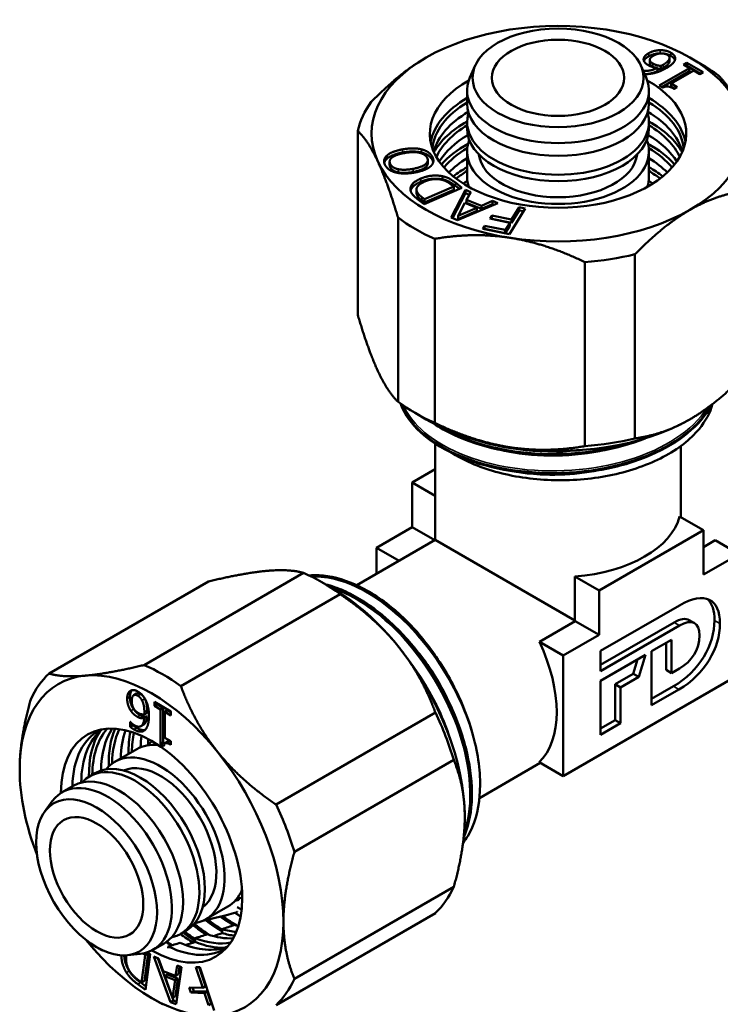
# Model space of a CAD drawing. Header units: millimetres. Extents: x -266 to 896, y -69 to 356.
# Tile 6 of 14: x 124 to 169, y 96 to 160. Entities that reach past the tile are written whole.
import ezdxf

# ---------------------------------------------------------------- set-up
doc = ezdxf.new("R2010")
doc.units = ezdxf.units.MM
doc.layers.add('Видимые тонкие (ГОСТ)', color=7, linetype='Continuous', lineweight=35)
doc.layers.add('Видимый контур (ГОСТ)', color=7, linetype='Continuous', lineweight=50)

msp = doc.modelspace()

# ---------------------------------------------------------------- linework, layer by layer
at = {"layer": 'Видимые тонкие (ГОСТ)'}
for p, q in [((164.134, 157.423), (164.134, 157.219)), ((164.878, 157.618), (164.878, 157.414)), ((165.472, 157.096), (165.472, 156.892)), ((165.562, 157.457), (165.562, 157.253)), ((164.411, 156.756), (164.411, 156.552)), ((165.056, 156.679), (165.056, 156.475)), ((148.29, 151.237), (148.29, 151.033)), ((149.519, 151.24), (149.519, 151.036)), ((150.21, 150.771), (150.21, 150.566)), ((147.515, 150.281), (147.515, 150.077)), ((148.02, 149.963), (148.02, 149.759)), ((148.974, 149.986), (148.974, 149.782)), ((149.465, 149.359), (149.465, 149.155)), ((151.702, 149.099), (151.702, 148.895)), ((149.199, 148.607), (149.199, 148.403)), ((149.535, 148.172), (149.535, 147.968)), ((166.128, 120.611), (165.775, 120.815)), ((168.722, 120.737), (168.369, 120.941)), ((166.082, 116.5), (165.728, 116.704)), ((130.582, 115.906), (130.759, 116.008)), ((130.785, 116.414), (130.804, 116.425)), ((131.265, 116.098), (131.442, 116.2)), ((131.534, 115.802), (131.711, 115.904)), ((130.816, 115.135), (130.993, 115.237)), ((131.234, 114.747), (131.41, 114.849)), ((131.688, 115.056), (131.865, 115.158)), ((131.014, 113.928), (131.19, 114.03)), ((130.533, 98.291), (130.71, 98.393)), ((131.273, 97.542), (131.45, 97.644))]:
    msp.add_line(p, q, dxfattribs=at)
for points, knots in [([(167.894, 134.596), (166.978, 133.175), (165.146, 131.966), (162.864, 131.264), (160.566, 130.559), (157.836, 130.375), (155.378, 130.748), (152.926, 131.119), (150.77, 132.041), (149.466, 133.262), (148.967, 133.729), (148.595, 134.237), (148.355, 134.765)], [35.710131, 35.710131, 35.710131, 35.710131, 36.453863, 36.453863, 36.453863, 37.202375, 37.202375, 37.202375, 37.949101, 37.949101, 37.949101, 38.234208, 38.234208, 38.234208, 38.234208]), ([(160.483, 131.961), (160.336, 131.94), (160.189, 131.921), (160.04, 131.903), (157.506, 131.603), (154.814, 131.878), (152.665, 132.644), (152.572, 132.677), (152.481, 132.711), (152.391, 132.745)], [30.4166976, 30.4166976, 30.4166976, 30.4166976, 30.4606433, 30.4606433, 30.4606433, 31.211386, 31.211386, 31.211386, 31.2435485, 31.2435485, 31.2435485, 31.2435485]), ([(162.126, 132.078), (160.156, 131.524), (157.877, 131.376), (155.798, 131.666), (155.152, 131.756), (154.527, 131.888), (153.937, 132.057)], [36.4908527, 36.4908527, 36.4908527, 36.4908527, 37.1860347, 37.1860347, 37.1860347, 37.4019863, 37.4019863, 37.4019863, 37.4019863]), ([(162.124, 130.855), (160.572, 130.419), (158.832, 130.226), (157.145, 130.313), (156.025, 130.37), (154.934, 130.55), (153.937, 130.833)], [42.774038, 42.774038, 42.774038, 42.774038, 43.3215514, 43.3215514, 43.3215514, 43.6851716, 43.6851716, 43.6851716, 43.6851716]), ([(142.443, 123.752), (143.514, 123.79), (144.718, 123.46), (145.924, 122.777), (147.773, 121.732), (149.608, 119.872), (150.962, 117.682), (151.867, 116.219), (152.558, 114.618), (152.954, 113.075)], [59.206037, 59.206037, 59.206037, 59.206037, 59.695419, 59.695419, 59.695419, 60.445072, 60.445072, 60.445072, 60.946364, 60.946364, 60.946364, 60.946364]), ([(143.747, 123.027), (144.953, 122.619), (146.216, 121.842), (147.39, 120.768), (149.147, 119.161), (150.684, 116.906), (151.614, 114.588), (152.543, 112.271), (152.856, 109.915), (152.482, 108.126), (152.425, 107.852), (152.351, 107.593), (152.263, 107.348)], [53.212271, 53.212271, 53.212271, 53.212271, 53.710648, 53.710648, 53.710648, 54.45678, 54.45678, 54.45678, 55.202162, 55.202162, 55.202162, 55.31609, 55.31609, 55.31609, 55.31609]), ([(148.101, 120.258), (149.139, 119.233), (150.086, 117.982), (150.832, 116.634), (151.476, 115.471), (151.967, 114.242), (152.276, 113.048)], [60.0512227, 60.0512227, 60.0512227, 60.0512227, 60.5303526, 60.5303526, 60.5303526, 60.9438099, 60.9438099, 60.9438099, 60.9438099]), ([(148.73, 118.339), (149.581, 117.237), (150.316, 115.996), (150.858, 114.724), (151.111, 114.133), (151.321, 113.537), (151.487, 112.947)], [53.9838715, 53.9838715, 53.9838715, 53.9838715, 54.4217195, 54.4217195, 54.4217195, 54.6252233, 54.6252233, 54.6252233, 54.6252233]), ([(135.609, 101.66), (135.966, 101.38), (136.329, 101.13), (136.691, 100.914), (136.694, 100.913), (136.696, 100.911), (136.699, 100.909)], [68.9601843, 68.9601843, 68.9601843, 68.9601843, 69.1166981, 69.1166981, 69.1166981, 69.1178912, 69.1178912, 69.1178912, 69.1178912])]:
    msp.add_open_spline(points, degree=3, knots=knots, dxfattribs=at)
for points in [[(137.495, 102.131), (137.622, 102.043), (137.749, 101.958), (137.877, 101.878)], [(134.804, 101.326), (135.078, 101.108), (135.355, 100.909), (135.633, 100.728)], [(136.553, 101.893), (136.832, 101.687), (137.113, 101.499), (137.394, 101.331)], [(134.162, 100.87), (134.428, 100.663), (134.695, 100.471), (134.964, 100.297)]]:
    msp.add_open_spline(points, degree=3, dxfattribs=at)
at = {"layer": 'Видимый контур (ГОСТ)'}
for p, q in [((165.473, 157.118), (165.473, 156.914)), ((166.788, 157.145), (167.496, 156.737)), ((152.974, 156.624), (152.635, 155.856)), ((163.632, 156.624), (163.972, 155.856)), ((164.208, 156.991), (164.208, 156.787)), ((164.211, 156.959), (164.211, 156.755)), ((164.707, 156.483), (164.707, 156.279)), ((164.811, 155.342), (166.754, 156.463)), ((164.915, 156.603), (164.915, 156.399)), ((166.371, 156.684), (166.591, 156.811)), ((166.754, 156.463), (166.371, 156.684)), ((166.548, 156.582), (166.591, 156.607)), ((166.591, 156.811), (166.591, 156.607)), ((166.591, 156.811), (167.643, 156.204)), ((166.591, 156.607), (167.466, 156.102)), ((166.754, 156.463), (166.754, 156.259)), ((164.988, 155.239), (166.754, 156.259)), ((167.031, 156.303), (165.587, 155.469)), ((167.423, 156.077), (167.031, 156.303)), ((167.643, 156.204), (167.423, 156.077)), ((165.035, 155.212), (164.811, 155.342)), ((165.587, 155.469), (165.978, 155.243)), ((165.587, 155.469), (165.587, 155.264)), ((165.587, 155.264), (165.801, 155.141)), ((165.978, 155.243), (165.781, 155.129)), ((152.453, 155.021), (152.453, 154.198)), ((164.153, 155.021), (164.153, 154.198)), ((152.547, 153.595), (152.518, 153.484)), ((164.059, 153.595), (164.088, 153.484)), ((152.453, 152.981), (152.453, 152.573)), ((164.153, 152.981), (164.153, 152.573)), ((145.418, 152.425), (145.418, 140.586)), ((147.279, 150.831), (147.279, 150.627)), ((152.453, 151.103), (152.453, 149.47)), ((164.153, 151.103), (164.153, 149.47)), ((147.469, 150.446), (147.469, 150.242)), ((149.921, 150.549), (149.921, 150.345)), ((150.86, 149.513), (150.86, 149.309)), ((149.72, 148.029), (151.599, 148.841)), ((151.599, 148.841), (151.414, 148.983)), ((151.599, 148.841), (151.599, 148.636)), ((151.702, 149.099), (152.123, 148.775)), ((151.702, 148.895), (151.953, 148.701)), ((149.195, 148.657), (149.195, 148.453)), ((152.123, 148.775), (149.682, 147.721)), ((149.72, 147.825), (151.599, 148.636)), ((151.418, 146.855), (152.339, 148.635)), ((151.505, 146.82), (152.339, 148.431)), ((152.339, 148.635), (152.688, 148.492)), ((152.339, 148.635), (152.339, 148.431)), ((152.339, 148.431), (152.598, 148.325)), ((152.688, 148.492), (152.422, 147.998)), ((149.682, 147.721), (149.266, 148.041)), ((149.535, 148.172), (149.72, 148.029)), ((149.535, 147.968), (149.72, 147.825)), ((149.72, 148.029), (149.72, 147.825)), ((154.424, 147.783), (151.826, 146.689)), ((152.313, 147.798), (151.87, 146.965)), ((153.081, 147.485), (152.313, 147.798)), ((152.422, 147.998), (153.372, 147.61)), ((152.422, 147.998), (152.422, 147.794)), ((152.422, 147.794), (153.372, 147.406)), ((153.372, 147.61), (154.09, 147.92)), ((153.372, 147.406), (154.09, 147.716)), ((153.372, 147.61), (153.372, 147.406)), ((154.09, 147.92), (154.424, 147.783)), ((154.09, 147.92), (154.09, 147.716)), ((154.09, 147.716), (154.178, 147.68)), ((151.87, 146.965), (153.081, 147.485)), ((151.87, 146.76), (153.081, 147.28)), ((151.87, 146.965), (151.87, 146.76)), ((153.081, 147.485), (153.081, 147.28)), ((153.917, 146.786), (154.037, 146.982)), ((154.037, 146.982), (155.318, 146.721)), ((154.037, 146.982), (154.037, 146.778)), ((156.189, 147.441), (155.172, 145.782)), ((155.318, 146.721), (155.808, 147.519)), ((155.318, 146.517), (155.808, 147.315)), ((155.808, 147.519), (156.189, 147.441)), ((155.808, 147.519), (155.808, 147.315)), ((155.808, 147.315), (156.078, 147.26)), ((148.006, 146.848), (148.006, 135.009)), ((151.826, 146.689), (151.418, 146.855)), ((153.454, 146.133), (153.574, 146.33)), ((153.574, 146.33), (153.574, 146.126)), ((153.574, 146.33), (154.911, 146.057)), ((155.198, 146.524), (153.917, 146.786)), ((154.028, 146.763), (154.037, 146.778)), ((154.037, 146.778), (155.318, 146.517)), ((154.911, 146.057), (155.198, 146.524)), ((154.911, 145.853), (155.198, 146.32)), ((155.198, 146.524), (155.198, 146.32)), ((155.318, 146.721), (155.318, 146.517)), ((155.172, 145.782), (153.454, 146.133)), ((153.565, 146.111), (153.574, 146.126)), ((153.574, 146.126), (154.911, 145.853)), ((154.911, 146.057), (154.911, 145.853)), ((150.368, 145.485), (150.368, 133.646)), ((163.253, 144.49), (163.253, 132.65)), ((160.027, 143.991), (160.027, 132.151)), ((149.818, 133.875), (149.111, 134.283)), ((150.403, 126.118), (150.403, 132.312)), ((166.203, 127.581), (166.203, 132.16)), ((148.918, 129.804), (150.403, 130.661)), ((150.403, 128.947), (148.918, 129.804)), ((148.918, 126.946), (148.918, 129.804)), ((167.657, 126.742), (166.122, 127.628)), ((146.62, 125.62), (148.918, 126.946)), ((150.378, 126.104), (148.918, 126.946)), ((167.657, 126.742), (160.939, 122.864)), ((167.657, 123.885), (167.657, 126.742)), ((145.356, 123.205), (150.403, 126.118)), ((150.403, 126.118), (159.38, 120.935)), ((167.657, 125.662), (168.415, 126.1)), ((169.955, 125.211), (168.415, 126.1)), ((148.08, 124.777), (146.62, 125.62)), ((146.62, 123.934), (146.62, 125.62)), ((169.955, 125.211), (167.657, 123.885)), ((131.676, 118.074), (141.929, 123.994)), ((160.939, 122.864), (159.38, 123.764)), ((159.38, 120.935), (159.38, 123.764)), ((125.552, 117.527), (135.806, 123.447)), ((143.817, 122.992), (143.11, 123.4)), ((160.939, 122.864), (160.939, 120.006)), ((134.038, 116.711), (144.291, 122.63)), ((161.045, 118.986), (166.109, 121.91)), ((167.086, 120.763), (166.733, 120.967)), ((157.101, 119.568), (159.399, 120.895)), ((160.939, 120.006), (159.399, 120.895)), ((165.775, 120.815), (161.045, 118.085)), ((166.128, 120.611), (161.045, 117.676)), ((160.939, 120.006), (158.641, 118.679)), ((164.322, 118.955), (165.606, 119.696)), ((165.606, 119.696), (165.606, 117.55)), ((158.641, 118.679), (157.101, 119.568)), ((165.252, 119.492), (165.252, 117.754)), ((158.641, 118.679), (158.641, 110.923)), ((161.045, 117.676), (161.045, 118.986)), ((161.045, 117.063), (163.922, 118.724)), ((163.419, 118.434), (163.138, 117.507)), ((163.922, 118.724), (163.492, 117.303)), ((164.322, 115.484), (164.322, 118.955)), ((165.606, 117.55), (166.128, 117.852)), ((158.641, 110.923), (169.955, 117.455)), ((163.138, 117.507), (161.975, 116.836)), ((163.492, 117.303), (162.329, 116.632)), ((163.492, 117.303), (163.138, 117.507)), ((165.606, 117.55), (165.252, 117.754)), ((161.045, 113.592), (161.045, 117.063)), ((162.329, 116.632), (161.975, 116.836)), ((161.975, 116.836), (161.975, 114.537)), ((162.329, 116.632), (162.329, 114.333)), ((165.728, 116.704), (164.322, 115.892)), ((131.002, 116.131), (131.179, 116.233)), ((166.082, 116.5), (164.322, 115.484)), ((132.341, 115.443), (132.341, 115.697)), ((132.341, 115.697), (133.392, 115.09)), ((132.341, 115.443), (132.518, 115.545)), ((132.724, 115.222), (132.341, 115.443)), ((132.518, 115.545), (132.518, 115.595)), ((132.9, 115.324), (132.518, 115.545)), ((132.724, 115.222), (132.9, 115.324)), ((132.9, 113.081), (132.9, 115.324)), ((131.683, 114.901), (131.859, 115.003)), ((131.683, 114.661), (131.859, 114.763)), ((132.724, 112.979), (132.724, 115.222)), ((133.001, 115.062), (133.178, 115.164)), ((133.001, 115.062), (133.001, 113.394)), ((133.392, 114.836), (133.001, 115.062)), ((133.392, 115.04), (133.178, 115.164)), ((133.392, 115.09), (133.392, 114.836)), ((140.161, 109.093), (150.415, 115.012)), ((130.769, 114.424), (130.781, 114.417)), ((130.769, 114.104), (130.769, 114.424)), ((130.769, 114.104), (130.946, 114.206)), ((130.946, 114.206), (130.946, 114.265)), ((131.467, 114.141), (131.643, 114.243)), ((161.975, 114.537), (161.045, 114)), ((162.329, 114.333), (161.045, 113.592)), ((162.329, 114.333), (161.975, 114.537)), ((133.001, 113.394), (133.392, 113.168)), ((131.895, 112.911), (132.185, 113.173)), ((132.724, 112.979), (132.9, 113.081)), ((132.947, 112.85), (132.724, 112.979)), ((133.001, 113.023), (132.9, 113.081)), ((133.026, 113.043), (133.203, 113.145)), ((133.392, 113.168), (133.392, 112.94)), ((129.791, 111.851), (131.205, 112.667)), ((141.342, 106.049), (151.595, 111.969)), ((153.244, 109.514), (157.162, 111.776)), ((158.641, 110.923), (157.087, 111.82)), ((128.164, 110.912), (128.518, 111.116)), ((126.397, 109.891), (127.111, 110.303)), ((127.68, 110.523), (127.761, 110.604)), ((125.27, 108.639), (125.765, 109.317)), ((141.342, 97.884), (151.595, 103.804)), ((137.611, 103.011), (137.983, 103.13)), ((137.763, 102.973), (137.763, 103.06)), ((135.641, 101.718), (137.055, 102.535)), ((140.161, 96.205), (150.415, 102.124)), ((134.014, 100.779), (134.368, 100.983)), ((136.699, 101.083), (136.699, 100.831)), ((132.247, 99.759), (132.961, 100.171)), ((133.436, 100.554), (133.546, 100.584)), ((134.963, 100.507), (134.963, 100.259)), ((130.599, 99.409), (131.433, 99.499)), ((131.747, 99.414), (131.6, 99.523)), ((131.687, 97.756), (131.924, 99.516)), ((131.747, 99.414), (131.924, 99.516)), ((132.066, 99.466), (131.759, 97.18)), ((131.924, 99.516), (131.837, 99.581)), ((131.889, 99.598), (132.066, 99.466)), ((133.227, 99.977), (133.227, 99.854)), ((131.511, 97.654), (131.747, 99.414)), ((132.296, 99.319), (132.594, 99.206)), ((133.376, 96.384), (132.296, 99.319)), ((133.553, 96.486), (132.545, 99.224)), ((132.594, 99.206), (132.888, 98.388)), ((132.888, 98.388), (133.699, 98.08)), ((133.007, 98.056), (133.184, 98.158)), ((133.84, 97.91), (133.184, 98.158)), ((133.699, 98.08), (133.79, 98.752)), ((133.699, 98.08), (133.876, 98.182)), ((134.076, 98.643), (133.724, 96.252)), ((133.79, 98.752), (134.076, 98.643)), ((133.876, 98.182), (133.945, 98.693)), ((134.996, 98.647), (135.254, 98.64)), ((135.443, 97.308), (134.996, 98.647)), ((135.619, 97.41), (135.208, 98.641)), ((135.254, 98.64), (136.182, 95.858)), ((131.759, 97.18), (131.273, 97.542)), ((131.295, 97.815), (131.511, 97.654)), ((131.787, 97.393), (131.45, 97.644)), ((131.511, 97.654), (131.687, 97.756)), ((133.663, 97.808), (133.007, 98.056)), ((133.007, 98.056), (133.507, 96.678)), ((133.507, 96.678), (133.663, 97.808)), ((133.663, 97.808), (133.84, 97.91)), ((133.684, 96.78), (133.84, 97.91)), ((134.576, 97.33), (135.443, 97.308)), ((134.685, 97.001), (134.576, 97.33)), ((134.685, 97.001), (134.862, 97.103)), ((135.552, 96.978), (134.685, 97.001)), ((134.862, 97.103), (134.788, 97.325)), ((135.729, 97.081), (134.862, 97.103)), ((135.443, 97.308), (135.619, 97.41)), ((135.552, 96.978), (135.729, 97.081)), ((135.814, 96.194), (135.552, 96.978)), ((135.991, 96.296), (135.729, 97.081)), ((132.15, 96.66), (132.857, 96.251)), ((133.376, 96.384), (133.553, 96.486)), ((133.724, 96.252), (133.376, 96.384)), ((133.507, 96.678), (133.684, 96.78)), ((133.747, 96.412), (133.553, 96.486)), ((135.814, 96.194), (135.991, 96.296))]:
    msp.add_line(p, q, dxfattribs=at)
for centre, major_axis, ratio, start_param, end_param in [((158.303, 152.246), (-12, 0), 0.57735, 4.45059, 5.497787), ((158.303, 152.246), (12, 0), 0.57735, 0.261799, 1.308997), ((158.303, 152.246), (-12, 0), 0.57735, 5.497787, 6.544985), ((158.303, 151.43), (13, 0), 0.57735, 0.656591, 0.785398), ((158.303, 155.021), (5.85, 0), 0.57735, 2.891813, 6.532965), ((158.303, 152.246), (-8.25, 0), 0.57735, 5.482269, 10.225695), ((158.303, 151.185), (-8.25, 0), 0.57735, 5.500597, 6.171531), ((158.303, 151.185), (8.25, 0), 0.57735, 0.111655, 0.782588), ((158.303, 151.43), (-13, 0), 0.57735, 5.892578, 6.150194), ((158.303, 151.022), (-8.1, 0), 0.57735, 5.519399, 6.22357), ((158.303, 154.198), (5.85, 0), 0.57735, 3.141593, 6.283185), ((158.303, 151.022), (8.1, 0), 0.57735, 0.059616, 0.763786), ((158.303, 152.246), (12, 0), 0.57735, 5.497787, 6.544985), ((158.303, 150.368), (-8.1, 0), 0.57735, 5.505629, 6.128326), ((158.303, 152.981), (5.85, 0), 0.57735, 2.992173, 6.432605), ((158.303, 150.368), (8.1, 0), 0.57735, 0.154859, 0.777556), ((158.303, 149.552), (-8.4, 0), 0.57735, 5.482685, 5.968364), ((158.303, 149.552), (-8.1, 0), 0.57735, 5.519399, 6.024674), ((158.303, 149.552), (8.4, 0), 0.57735, 0.314821, 0.8005), ((158.303, 149.552), (8.1, 0), 0.57735, 0.258511, 0.763786), ((158.303, 148.899), (-8.1, 0), 0.57735, 5.511581, 5.944965), ((158.303, 152.573), (5.85, 0), 0.57735, 3.141593, 6.283185), ((158.303, 148.899), (8.1, 0), 0.57735, 0.338221, 0.771604), ((158.303, 148.082), (8.4, 0), 0.57735, 2.330813, 2.67491), ((158.303, 151.103), (5.85, 0), 0.57735, 2.922267, 6.502511), ((158.303, 148.082), (8.4, 0), 0.57735, 0.466683, 0.810779), ((158.303, 148.082), (8.1, 0), 0.57735, 2.375569, 2.703486), ((158.303, 151.103), (5.1, 0), 0.57735, 3.208367, 6.216411), ((158.303, 148.082), (8.1, 0), 0.57735, 0.438107, 0.766023), ((158.303, 152.246), (-12, 0), 0.57735, 0.261799, 1.308997), ((158.303, 147.429), (8.1, 0), 0.57735, 2.377806, 2.621559), ((158.303, 146.613), (8.4, 0), 0.57735, 2.341205, 2.502992), ((158.303, 147.429), (8.1, 0), 0.57735, 0.520034, 0.763786), ((158.303, 146.613), (8.4, 0), 0.57735, 0.638601, 0.800388), ((158.303, 146.613), (8.1, 0), 0.57735, 2.377806, 2.514447), ((158.303, 149.47), (-5.85, 0), 0.57735, 0, 0.191725), ((158.303, 149.47), (5.85, 0), 0.57735, 6.09146, 6.283185), ((158.303, 146.613), (8.1, 0), 0.57735, 0.627146, 0.763786), ((158.303, 145.959), (8.1, 0), 0.57735, 2.374581, 2.423054), ((158.303, 145.959), (8.1, 0), 0.57735, 0.718539, 0.767012), ((158.303, 152.246), (12, 0), 0.57735, 4.45059, 5.497787), ((158.303, 151.43), (-13, 0), 0.57735, 0.656591, 0.914206), ((158.303, 151.43), (-13, 0), 0.57735, 1.703788, 1.961403), ((158.303, 139.591), (13, 0), 0.57735, 3.798183, 4.055798), ((158.303, 138.774), (-12, 0), 0.57735, 0.785398, 1.308997), ((158.303, 138.774), (-12, 0), 0.57735, 1.308997, 2.356194), ((158.303, 139.591), (13, 0), 0.57735, 4.845381, 5.102996), ((158.303, 128.282), (7.9, 0), 0.57735, 4.849164, 6.139342), ((143.11, 112.786), (-6.5, 11.258), 0.57735, 5.368979, 5.626595), ((143.817, 113.194), (6, -10.392), 0.57735, 1.832596, 2.356194), ((154.929, 119.609), (-3.95, 6.842), 0.57735, 4.569934, 4.575614), ((143.817, 113.194), (6, -10.392), 0.57735, 0.785398, 1.832596), ((146.015, 114.463), (-5.176, 8.964), 0.57735, 4.844576, 4.921513), ((152.63, 118.282), (3.95, -6.842), 0.57735, 0.13817, 1.428342), ((132.857, 106.866), (6.5, -11.258), 0.57735, 2.227387, 2.485002), ((132.15, 106.458), (-6, 10.392), 0.57735, 6.021386, 7.068583), ((132.857, 106.866), (-6.5, 11.258), 0.57735, 0.132992, 0.390607), ((132.15, 106.458), (-6, 10.392), 0.57735, 4.974188, 6.021386), ((132.15, 106.458), (4.125, -7.145), 0.57735, 5.5002, 10.207763), ((143.11, 112.786), (-6.5, 11.258), 0.57735, 4.321782, 4.579397), ((132.786, 106.825), (-4.05, 7.015), 0.57735, 6.242799, 7.046972), ((133.352, 107.152), (-4.05, 7.015), 0.57735, 0.08554, 0.777556), ((134.059, 107.56), (-4.2, 7.275), 0.57735, 0.296865, 0.8005), ((134.059, 107.56), (-4.05, 7.015), 0.57735, 0.197333, 0.763786), ((134.625, 107.887), (-4.05, 7.015), 0.57735, 0.278543, 0.771604), ((135.332, 108.295), (-4.2, 7.275), 0.57735, 0.413882, 0.810779), ((135.332, 108.295), (-4.05, 7.015), 0.57735, 0.377985, 0.766023), ((135.898, 108.621), (-4.05, 7.015), 0.57735, 0.458359, 0.763786), ((136.605, 109.03), (-4.2, 7.275), 0.57735, 0.578795, 0.800388), ((136.605, 109.03), (-4.05, 7.015), 0.57735, 0.562119, 0.763786), ((137.17, 109.356), (-4.05, 7.015), 0.57735, 0.64943, 0.767012), ((134.13, 107.601), (-2.925, 5.066), 0.57735, 5.880409, 6.283185), ((137.877, 109.764), (-4.2, 7.275), 0.57735, 0.768184, 0.820312), ((137.877, 109.764), (-4.05, 7.015), 0.57735, 0.766879, 0.774734), ((132.716, 106.784), (-2.925, 5.066), 0.57735, 2.922267, 6.502511), ((132.15, 106.458), (-6, 10.392), 0.57735, 3.926991, 4.974188), ((131.089, 105.845), (-2.925, 5.066), 0.57735, 2.992173, 6.432605), ((131.443, 106.049), (-2.925, 5.066), 0.57735, 3.141593, 6.283185), ((132.716, 106.784), (-2.55, 4.417), 0.57735, 3.208367, 6.216411), ((132.15, 106.458), (6, -10.392), 0.57735, 3.926991, 4.446678), ((130.036, 105.237), (-2.925, 5.066), 0.57735, 3.141593, 6.283185), ((129.322, 104.825), (-2.925, 5.066), 0.57735, 2.891813, 6.532965), ((132.857, 106.866), (6.5, -11.258), 0.57735, 1.180189, 1.437805), ((134.13, 107.601), (2.925, -5.066), 0.57735, 0, 0.402776), ((143.11, 112.786), (6.5, -11.258), 0.57735, 0.132992, 0.390607), ((138.191, 109.945), (-22.18, -6.547), 0.285443, 1.456747, 1.467535), ((137.877, 109.764), (-4.2, 7.275), 0.57735, 2.321281, 2.336993), ((138.191, 109.945), (-24.689, -7.288), 0.285443, 1.375615, 1.46293), ((137.807, 109.724), (-4.75, 8.227), 0.57735, 2.314539, 2.368049), ((137.807, 109.724), (-4.471, 7.744), 0.57735, 2.334085, 2.378155), ((132.15, 106.458), (6, -10.392), 0.57735, 6.021386, 7.068583), ((131.575, 106.126), (-21.388, -6.313), 0.285443, 1.727805, 1.765001), ((135.898, 108.621), (-4.05, 7.015), 0.57735, 2.63446, 2.683234), ((134.978, 108.091), (4.875, -8.444), 0.57735, 5.355885, 5.476283), ((131.575, 106.126), (-21.388, -6.313), 0.285443, 1.645257, 1.681776), ((134.625, 107.887), (4.05, -7.015), 0.57735, 5.692827, 6.004643), ((131.575, 106.126), (-22.18, -6.547), 0.285443, 1.692655, 1.719034), ((135.332, 108.295), (4.05, -7.015), 0.57735, 5.738855, 5.9052), ((135.332, 108.295), (-4.2, 7.275), 0.57735, 2.588492, 2.72771), ((132.15, 106.458), (6, -10.392), 0.57735, 4.9781, 6.021386), ((133.069, 106.988), (4.125, -7.145), 0.57735, 5.499717, 5.564107), ((134.13, 107.601), (4.875, -8.444), 0.57735, 5.354314, 5.403311), ((131.575, 106.126), (-21.388, -6.313), 0.285443, 1.563788, 1.599901), ((133.352, 107.152), (4.05, -7.015), 0.57735, 5.610952, 6.197645), ((131.575, 106.126), (-22.18, -6.547), 0.285443, 1.611417, 1.63955), ((134.059, 107.56), (4.05, -7.015), 0.57735, 5.656308, 6.085852), ((134.059, 107.56), (4.2, -7.275), 0.57735, 5.650601, 5.986321), ((132.786, 106.825), (4.05, -7.015), 0.57735, 5.574839, 6.323571), ((132.857, 106.866), (6.5, -11.258), 0.57735, 0.132992, 0.390607)]:
    msp.add_ellipse(centre, major_axis=major_axis, ratio=ratio, start_param=start_param, end_param=end_param, dxfattribs=at)
for centre, major_axis in [((158.303, 155.839), (5.5, 0)), ((158.303, 155.839), (4.25, 0)), ((128.614, 104.416), (-2.75, 4.763)), ((128.614, 104.416), (-2.125, 3.681))]:
    msp.add_ellipse(centre, major_axis=major_axis, ratio=0.57735, dxfattribs=at)
for points, weights in [([(146.282, 154.288), (148.121, 156.166), (149.818, 157.145)], [1.01668746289, 1.02910127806, 1]), ([(168.6, 156.011), (169.273, 155.378), (169.894, 154.039)], [1.01668746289, 1.02910127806, 1]), ([(146.712, 150.453), (146.091, 151.792), (145.418, 152.425)], [1, 1.02910127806, 1.01668746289]), ([(148.006, 146.848), (147.333, 149.115), (146.712, 150.453)], [1.01668746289, 1.02910127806, 1]), ([(170.324, 148.572), (168.485, 148.327), (166.788, 147.347)], [1.01668746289, 1.02910127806, 1]), ([(166.788, 147.347), (165.091, 146.368), (163.253, 144.49)], [1, 1.02910127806, 1.01668746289]), ([(155.197, 145.554), (152.879, 145.913), (150.368, 145.485)], [1, 1.02910127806, 1.01668746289]), ([(160.027, 143.991), (157.516, 145.196), (155.197, 145.554)], [1.01668746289, 1.02910127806, 1]), ([(145.418, 140.586), (146.091, 138.319), (146.712, 136.981)], [1.01126873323, 1.02635516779, 1]), ([(146.712, 136.981), (147.333, 135.643), (148.006, 135.009)], [1, 1.02635516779, 1.01126873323]), ([(166.788, 133.875), (168.485, 134.855), (170.324, 136.733)], [1, 1.02635516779, 1.01126873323]), ([(150.368, 133.646), (152.879, 132.441), (155.197, 132.082)], [1.01126873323, 1.02635516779, 1]), ([(163.253, 132.65), (165.091, 132.895), (166.788, 133.875)], [1.01126873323, 1.02635516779, 1]), ([(155.197, 132.082), (157.516, 131.723), (160.027, 132.151)], [1, 1.02635516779, 1.01126873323]), ([(139.574, 124.129), (138.105, 123.997), (135.806, 123.447)], [1, 1.02635516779, 1.01126873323]), ([(141.929, 123.994), (141.044, 124.26), (139.574, 124.129)], [1.01126873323, 1.02635516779, 1]), ([(148.06, 119.23), (146.59, 121.058), (144.291, 122.63)], [1, 1.02635516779, 1.01126873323]), ([(150.415, 115.012), (149.529, 117.401), (148.06, 119.23)], [1.01126873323, 1.02635516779, 1]), ([(127.907, 117.392), (129.377, 117.524), (131.676, 118.074)], [1, 1.02910127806, 1.01668746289]), ([(125.552, 117.527), (126.438, 117.261), (127.907, 117.392)], [1.01668746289, 1.02910127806, 1]), ([(134.038, 116.711), (134.923, 114.322), (136.393, 112.493)], [1.01668746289, 1.02910127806, 1]), ([(123.665, 111.357), (123.665, 113.316), (124.372, 115.847)], [1, 1.02910127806, 1.01668746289]), ([(136.393, 112.493), (137.862, 110.665), (140.161, 109.093)], [1, 1.02910127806, 1.01668746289]), ([(152.302, 108.295), (152.302, 110.254), (151.595, 111.969)], [1, 1.02635516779, 1.01126873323]), ([(151.595, 103.804), (152.302, 106.335), (152.302, 108.295)], [1.01126873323, 1.02635516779, 1]), ([(141.342, 106.049), (140.635, 103.518), (140.635, 101.559)], [1.01668746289, 1.02910127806, 1]), ([(137.667, 102.217), (137.634, 102.186), (137.601, 102.155)], [1.00009751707, 1.00005230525, 1]), ([(140.635, 101.559), (140.635, 99.599), (141.342, 97.884)], [1, 1.02910127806, 1.01668746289])]:
    msp.add_rational_spline(points, weights, degree=2, dxfattribs=at)
for points, degree in [([(163.818, 156.97), (163.788, 157.09), (163.949, 157.316), (164.134, 157.423)], 2), ([(164.134, 157.423), (164.3, 157.519), (164.691, 157.617), (164.878, 157.618)], 2), ([(164.134, 157.219), (164.3, 157.315), (164.691, 157.413), (164.878, 157.414)], 2), ([(164.439, 157.26), (164.307, 157.184), (164.197, 157.04), (164.211, 156.959)], 2), ([(165.325, 157.322), (165.15, 157.423), (164.687, 157.404), (164.439, 157.26)], 2), ([(164.878, 157.618), (165.073, 157.62), (165.418, 157.541), (165.562, 157.457)], 2), ([(164.878, 157.414), (164.909, 157.415), (164.94, 157.414)], 2), ([(165.056, 156.679), (165.28, 156.808), (165.466, 157.016), (165.472, 157.096)], 2), ([(165.842, 157.07), (165.837, 156.938), (165.569, 156.638), (165.283, 156.473)], 2), ([(165.472, 157.096), (165.479, 157.171), (165.4, 157.279), (165.325, 157.322)], 2), ([(165.562, 157.457), (165.707, 157.373), (165.849, 157.179), (165.842, 157.07)], 2), ([(164.108, 156.655), (163.982, 156.728), (163.844, 156.866), (163.818, 156.97)], 2), ([(164.707, 156.483), (164.532, 156.501), (164.237, 156.581), (164.108, 156.655)], 2), ([(165.283, 156.473), (165.002, 156.311), (164.434, 156.116), (164.146, 156.089)], 2), ([(164.208, 156.787), (164.208, 156.771), (164.211, 156.755)], 2), ([(164.211, 156.959), (164.223, 156.899), (164.336, 156.8), (164.411, 156.756)], 2), ([(164.211, 156.755), (164.223, 156.695), (164.336, 156.596), (164.411, 156.552)], 2), ([(164.411, 156.756), (164.513, 156.698), (164.764, 156.623), (164.915, 156.603)], 2), ([(164.411, 156.552), (164.441, 156.535), (164.473, 156.519)], 2), ([(164.707, 156.438), (164.804, 156.414), (164.915, 156.399)], 2), ([(164.915, 156.603), (164.948, 156.62), (165.011, 156.652), (165.056, 156.679)], 2), ([(164.915, 156.399), (164.948, 156.416), (165.011, 156.448), (165.056, 156.475)], 2), ([(165.056, 156.475), (165.28, 156.604), (165.466, 156.812), (165.472, 156.892)], 2), ([(165.472, 156.892), (165.473, 156.903), (165.473, 156.914)], 2), ([(164.146, 156.089), (164.009, 156.075), (163.872, 156.082)], 2), ([(165.781, 155.129), (165.559, 155.257), (165.224, 155.305), (165.035, 155.212)], 2), ([(147.181, 150.218), (147.088, 150.39), (147.145, 150.702), (147.279, 150.831)], 2), ([(147.279, 150.831), (147.42, 150.962), (147.927, 151.171), (148.29, 151.237)], 2), ([(147.279, 150.627), (147.42, 150.758), (147.927, 150.967), (148.29, 151.033)], 2), ([(148.417, 151.005), (148.13, 150.952), (147.724, 150.799), (147.614, 150.707)], 2), ([(148.29, 151.237), (148.643, 151.301), (149.272, 151.302), (149.519, 151.24)], 2), ([(148.29, 151.033), (148.643, 151.097), (149.272, 151.098), (149.519, 151.036)], 2), ([(149.875, 150.711), (149.748, 150.944), (148.989, 151.109), (148.417, 151.005)], 2), ([(149.519, 151.24), (149.778, 151.173), (150.12, 150.935), (150.21, 150.771)], 2), ([(149.519, 151.036), (149.778, 150.969), (150.12, 150.731), (150.21, 150.566)], 2), ([(150.21, 150.771), (150.303, 150.601), (150.252, 150.292), (150.111, 150.157)], 2), ([(147.122, 150.369), (147.156, 150.509), (147.279, 150.627)], 2), ([(147.87, 149.75), (147.623, 149.813), (147.274, 150.05), (147.181, 150.218)], 2), ([(147.614, 150.707), (147.499, 150.613), (147.451, 150.398), (147.515, 150.281)], 2), ([(147.469, 150.242), (147.469, 150.162), (147.515, 150.077)], 2), ([(147.515, 150.281), (147.581, 150.16), (147.827, 150.004), (148.02, 149.963)], 2), ([(148.974, 149.986), (149.546, 150.09), (150.002, 150.478), (149.875, 150.711)], 2), ([(150.111, 150.157), (149.97, 150.025), (149.459, 149.819), (149.101, 149.753)], 2), ([(150.21, 150.566), (150.253, 150.488), (150.271, 150.414)], 2), ([(147.515, 150.077), (147.581, 149.956), (147.827, 149.8), (148.02, 149.759)], 2), ([(149.101, 149.753), (148.736, 149.687), (148.123, 149.69), (147.87, 149.75)], 2), ([(148.02, 149.963), (148.205, 149.924), (148.691, 149.934), (148.974, 149.986)], 2), ([(148.02, 149.759), (148.205, 149.719), (148.691, 149.73), (148.974, 149.782)], 2), ([(149.465, 149.359), (149.799, 149.504), (150.54, 149.58), (150.86, 149.513)], 2), ([(150.86, 149.513), (151.116, 149.456), (151.48, 149.27), (151.702, 149.099)], 2), ([(148.806, 148.63), (148.786, 148.833), (149.109, 149.206), (149.465, 149.359)], 2), ([(149.714, 149.163), (149.433, 149.041), (149.174, 148.762), (149.199, 148.607)], 2), ([(149.465, 149.155), (149.799, 149.3), (150.54, 149.376), (150.86, 149.309)], 2), ([(150.747, 149.303), (150.505, 149.351), (149.998, 149.286), (149.714, 149.163)], 2), ([(151.414, 148.983), (151.253, 149.108), (150.94, 149.266), (150.747, 149.303)], 2), ([(150.86, 149.309), (151.116, 149.252), (151.48, 149.066), (151.702, 148.895)], 2), ([(149.266, 148.041), (149.009, 148.24), (148.819, 148.511), (148.806, 148.63)], 2), ([(149.195, 148.453), (149.195, 148.428), (149.199, 148.403)], 2), ([(149.199, 148.607), (149.22, 148.499), (149.371, 148.299), (149.535, 148.172)], 2), ([(149.199, 148.403), (149.22, 148.294), (149.371, 148.094), (149.535, 147.968)], 2), ([(166.109, 121.91), (167.763, 122.865), (168.722, 122.309), (168.722, 120.737)], 3), ([(167.91, 122.322), (168.21, 122.052), (168.369, 121.581), (168.369, 120.941)], 3), ([(166.733, 120.967), (166.508, 121.097), (166.177, 121.047), (165.775, 120.815)], 3), ([(167.406, 119.969), (167.406, 120.833), (166.896, 121.054), (166.128, 120.611)], 3), ([(168.369, 120.941), (168.369, 119.385), (167.396, 117.666), (165.728, 116.704)], 3), ([(168.722, 120.737), (168.722, 119.181), (167.749, 117.462), (166.082, 116.5)], 3), ([(166.128, 117.852), (166.896, 118.295), (167.406, 119.084), (167.406, 119.969)], 3), ([(130.582, 115.906), (130.582, 116.097), (130.692, 116.358), (130.785, 116.414)], 2), ([(130.816, 115.135), (130.698, 115.307), (130.582, 115.692), (130.582, 115.906)], 2), ([(130.993, 115.237), (130.874, 115.409), (130.759, 115.794), (130.759, 116.008)], 2), ([(130.785, 116.414), (130.881, 116.473), (131.122, 116.453), (131.267, 116.369)], 2), ([(131.265, 116.098), (131.09, 116.199), (130.876, 116.037), (130.876, 115.75)], 2), ([(131.442, 116.2), (131.282, 116.292), (131.179, 116.233)], 2), ([(131.534, 115.802), (131.473, 115.916), (131.34, 116.055), (131.265, 116.098)], 2), ([(131.267, 116.369), (131.412, 116.286), (131.651, 116.035), (131.742, 115.869)], 2), ([(131.711, 115.904), (131.65, 116.018), (131.517, 116.157), (131.442, 116.2)], 2), ([(131.865, 115.158), (131.865, 115.416), (131.777, 115.783), (131.711, 115.904)], 2), ([(130.876, 115.75), (130.876, 115.597), (130.946, 115.349), (131.022, 115.232)], 2), ([(131.688, 115.056), (131.688, 115.314), (131.6, 115.681), (131.534, 115.802)], 2), ([(131.742, 115.869), (131.854, 115.67), (131.979, 115.143), (131.979, 114.813)], 2), ([(131.234, 114.747), (131.108, 114.82), (130.919, 114.987), (130.816, 115.135)], 2), ([(131.41, 114.849), (131.285, 114.922), (131.096, 115.089), (130.993, 115.237)], 2), ([(131.022, 115.232), (131.08, 115.146), (131.223, 115.029), (131.298, 114.986)], 2), ([(131.052, 114.194), (131.321, 114.039), (131.651, 114.268), (131.683, 114.661)], 2), ([(131.683, 114.661), (131.58, 114.638), (131.363, 114.672), (131.234, 114.747)], 2), ([(131.298, 114.986), (131.4, 114.927), (131.59, 114.888), (131.683, 114.901)], 2), ([(131.859, 114.763), (131.756, 114.74), (131.54, 114.774), (131.41, 114.849)], 2), ([(131.683, 114.901), (131.684, 114.937), (131.688, 115.003), (131.688, 115.056)], 2), ([(131.979, 114.813), (131.979, 114.488), (131.864, 114.032), (131.744, 113.908)], 2), ([(131.859, 115.003), (131.861, 115.039), (131.865, 115.105), (131.865, 115.158)], 2), ([(131.014, 113.928), (130.942, 113.97), (130.816, 114.058), (130.769, 114.104)], 2), ([(130.781, 114.417), (130.822, 114.37), (130.968, 114.243), (131.052, 114.194)], 2), ([(131.19, 114.03), (131.119, 114.072), (130.993, 114.16), (130.946, 114.206)], 2), ([(131.744, 113.908), (131.627, 113.786), (131.256, 113.788), (131.014, 113.928)], 2), ([(133.392, 112.94), (133.171, 113.068), (132.961, 113.044), (132.947, 112.85)], 2), ([(134.867, 101.392), (135.164, 101.156), (135.464, 100.942), (135.765, 100.75)], 3), ([(135.801, 100.741), (135.49, 100.939), (135.18, 101.161), (134.873, 101.404)], 3), ([(135.723, 101.687), (136.046, 101.437), (136.373, 101.212), (136.699, 101.015)], 3), ([(136.699, 101.029), (136.376, 101.222), (136.054, 101.442), (135.734, 101.688)], 3), ([(136.668, 101.922), (136.965, 101.705), (137.264, 101.51), (137.563, 101.337)], 3), ([(137.591, 101.326), (137.287, 101.501), (136.982, 101.7), (136.68, 101.922)], 3), ([(134.248, 100.919), (134.485, 100.735), (134.724, 100.563), (134.964, 100.406)], 3), ([(134.964, 100.412), (134.727, 100.569), (134.491, 100.739), (134.257, 100.923)], 3), ([(130.526, 99.352), (130.49, 99.089), (130.603, 98.596), (130.749, 98.371)], 2), ([(130.533, 99.403), (130.529, 99.378), (130.526, 99.352)], 2), ([(131.273, 97.542), (130.972, 97.765), (130.643, 98.116), (130.533, 98.291)], 2), ([(131.45, 97.644), (131.149, 97.867), (130.82, 98.218), (130.71, 98.393)], 2), ([(130.749, 98.371), (130.854, 98.214), (131.103, 97.958), (131.295, 97.815)], 2)]:
    msp.add_open_spline(points, degree=degree, dxfattribs=at)
for points, degree, knots in [([(163.83, 156.93), (163.844, 156.965), (163.949, 157.112), (164.134, 157.219)], 2, [0.697963, 0.697963, 0.697963, 1, 2, 2, 2]), ([(165.104, 157.402), (165.177, 157.392), (165.418, 157.337), (165.562, 157.253)], 2, [0.599256, 0.599256, 0.599256, 1, 2, 2, 2]), ([(165.562, 157.253), (165.707, 157.169), (165.809, 157.029), (165.826, 156.984)], 2, [0, 0, 0, 1, 1.441688, 1.441688, 1.441688]), ([(163.778, 156.294), (163.872, 156.283), (164.319, 156.295), (164.707, 156.483)], 2, [0.710671, 0.710671, 0.710671, 1, 2, 2, 2]), ([(163.872, 156.083), (163.921, 156.08), (164.319, 156.091), (164.707, 156.279)], 2, [0.852469, 0.852469, 0.852469, 1, 2, 2, 2]), ([(148.974, 149.782), (149.546, 149.886), (149.921, 150.205), (149.921, 150.345)], 2, [0, 0, 0, 1, 1.641981, 1.641981, 1.641981]), ([(148.816, 148.574), (148.846, 148.698), (149.109, 149.002), (149.465, 149.155)], 2, [0.370569, 0.370569, 0.370569, 1, 2, 2, 2]), ([(168.167, 134.8), (168.115, 134.701), (168.06, 134.604), (167.619, 133.891), (167.071, 133.307), (165.708, 132.271), (164.873, 131.809), (163.026, 131.068), (161.992, 130.781), (159.86, 130.415), (158.736, 130.331), (156.541, 130.372), (155.442, 130.496), (153.403, 130.934), (152.438, 131.252), (150.76, 132.04), (150.026, 132.519), (148.879, 133.58), (148.451, 134.176), (148.192, 134.824), (148.18, 134.858), (148.168, 134.891)], 3, [0.277188, 0.277188, 0.277188, 0.277188, 0.327955, 0.327955, 0.652439, 0.652439, 0.982507, 0.982507, 1.313472, 1.313472, 1.643776, 1.643776, 1.973659, 1.973659, 2.303638, 2.303638, 2.634228, 2.634228, 2.965347, 2.965347, 2.983064, 2.983064, 2.983064, 2.983064]), ([(148.181, 134.887), (148.401, 134.301), (148.78, 133.734), (149.312, 133.215), (150.59, 131.971), (152.735, 131.02), (155.195, 130.622), (157.655, 130.224), (160.403, 130.382), (162.733, 131.067), (165.063, 131.753), (166.95, 132.959), (167.91, 134.389), (167.998, 134.52), (168.078, 134.653), (168.151, 134.788)], 3, [-44.560462, -44.560462, -44.560462, -44.560462, -44.24927, -44.24927, -44.24927, -43.501829, -43.501829, -43.501829, -42.754636, -42.754636, -42.754636, -42.007685, -42.007685, -42.007685, -41.93901, -41.93901, -41.93901, -41.93901]), ([(168.133, 134.781), (167.661, 133.926), (166.884, 133.128), (165.852, 132.465), (164.09, 131.332), (161.604, 130.601), (159.035, 130.447), (156.472, 130.294), (153.85, 130.716), (151.842, 131.594), (149.992, 132.403), (148.68, 133.591), (148.181, 134.882)], 3, [35.65945, 35.65945, 35.65945, 35.65945, 36.096429, 36.096429, 36.096429, 36.842931, 36.842931, 36.842931, 37.587767, 37.587767, 37.587767, 38.274241, 38.274241, 38.274241, 38.274241]), ([(151.504, 131.691), (151.515, 131.684), (151.526, 131.677), (152.372, 131.156), (153.377, 130.74), (155.626, 130.152), (156.849, 129.987), (159.357, 129.936), (160.618, 130.054), (163.011, 130.564), (164.118, 130.954), (166.031, 131.962), (166.815, 132.572), (167.801, 133.763), (168.093, 134.306), (168.249, 134.863)], 3, [-3.086774, -3.086774, -3.086774, -3.086774, -3.08183, -3.08183, -2.710689, -2.710689, -2.33552, -2.33552, -1.956327, -1.956327, -1.573108, -1.573108, -1.185865, -1.185865, -0.895307, -0.895307, -0.895307, -0.895307]), ([(163.909, 132.649), (162.996, 132.286), (161.976, 132.004), (159.86, 131.641), (158.736, 131.557), (156.541, 131.598), (155.442, 131.722), (153.403, 132.16), (152.438, 132.478), (151.118, 133.097), (150.672, 133.352), (150.27, 133.627)], 3, [0.987406, 0.987406, 0.987406, 0.987406, 1.313472, 1.313472, 1.643776, 1.643776, 1.973659, 1.973659, 2.303638, 2.303638, 2.493262, 2.493262, 2.493262, 2.493262]), ([(150.534, 133.498), (151.062, 133.165), (151.659, 132.866), (152.314, 132.614), (154.411, 131.803), (157.077, 131.467), (159.628, 131.706), (160.926, 131.827), (162.187, 132.097), (163.33, 132.488)], 3, [-37.763346, -37.763346, -37.763346, -37.763346, -37.530762, -37.530762, -37.530762, -36.785356, -36.785356, -36.785356, -36.406156, -36.406156, -36.406156, -36.406156]), ([(163.166, 132.44), (160.957, 131.716), (158.314, 131.473), (155.881, 131.764), (153.868, 132.005), (152.016, 132.608), (150.625, 133.453)], 3, [30.141439, 30.141439, 30.141439, 30.141439, 30.866755, 30.866755, 30.866755, 31.466584, 31.466584, 31.466584, 31.466584]), ([(142.288, 123.832), (142.499, 123.851), (142.716, 123.855), (143.657, 123.809), (144.435, 123.612), (146.052, 122.9), (146.914, 122.353), (147.73, 121.673)], 3, [0.2307883, 0.2307883, 0.2307883, 0.2307883, 0.330279, 0.330279, 0.6564293, 0.6564293, 1.0065866, 1.0065866, 1.0065866, 1.0065866]), ([(150.003, 119.247), (148.451, 121.255), (146.52, 122.79), (144.7, 123.456), (143.858, 123.764), (143.043, 123.884), (142.297, 123.822)], 3, [-66.549719, -66.549719, -66.549719, -66.549719, -65.804491, -65.804491, -65.804491, -65.459618, -65.459618, -65.459618, -65.459618]), ([(142.304, 123.822), (142.672, 123.853), (143.057, 123.838), (143.454, 123.776), (145.198, 123.505), (147.17, 122.327), (148.87, 120.55), (149.436, 119.958), (149.973, 119.303), (150.463, 118.606)], 3, [59.178959, 59.178959, 59.178959, 59.178959, 59.349203, 59.349203, 59.349203, 60.095225, 60.095225, 60.095225, 60.343471, 60.343471, 60.343471, 60.343471]), ([(143.348, 123.263), (143.729, 123.166), (144.118, 123.031), (145.296, 122.513), (146.106, 122.007), (146.905, 121.361), (146.931, 121.34), (147.034, 121.255), (147.111, 121.19), (147.419, 120.925), (147.647, 120.715), (148.55, 119.83), (149.198, 119.064), (150.408, 117.35), (150.972, 116.37), (151.874, 114.392), (152.225, 113.37), (152.676, 111.409), (152.782, 110.445), (152.738, 108.695), (152.588, 107.888), (152.292, 107.138), (152.263, 107.069), (152.233, 107.001)], 3, [0.493721, 0.493721, 0.493721, 0.493721, 0.656429, 0.656429, 0.986477, 0.986477, 0.997538, 0.997538, 1.030724, 1.030724, 1.130385, 1.130385, 1.432244, 1.432244, 1.76316, 1.76316, 2.092933, 2.092933, 2.422944, 2.422944, 2.753432, 2.753432, 2.787451, 2.787451, 2.787451, 2.787451]), ([(152.231, 107.036), (152.511, 107.68), (152.682, 108.439), (152.727, 109.284), (152.833, 111.282), (152.235, 113.736), (151.078, 116.016), (149.922, 118.294), (148.218, 120.375), (146.395, 121.72), (145.398, 122.456), (144.37, 122.969), (143.392, 123.231)], 3, [-61.649713, -61.649713, -61.649713, -61.649713, -61.335135, -61.335135, -61.335135, -60.590566, -60.590566, -60.590566, -59.846086, -59.846086, -59.846086, -59.438572, -59.438572, -59.438572, -59.438572]), ([(143.416, 123.22), (143.847, 123.104), (144.288, 122.939), (144.733, 122.724), (146.574, 121.835), (148.454, 120.108), (149.898, 117.991), (151.415, 115.768), (152.432, 113.137), (152.672, 110.842), (152.825, 109.388), (152.666, 108.078), (152.234, 107.055)], 3, [53.159902, 53.159902, 53.159902, 53.159902, 53.339658, 53.339658, 53.339658, 54.084638, 54.084638, 54.084638, 54.866993, 54.866993, 54.866993, 55.3625, 55.3625, 55.3625, 55.3625]), ([(150.003, 119.247), (149.295, 120.186), (148.625, 120.871), (147.97, 121.469), (147.836, 121.585), (147.73, 121.673)], 3, [-0.09658337, -0.09658337, -0.09658337, -0.09658337, -0.03659562, -0.03659562, -0.01842244, -0.01842244, -0.01842244, -0.01842244]), ([(152.954, 113.075), (152.748, 113.949), (152.446, 114.844), (151.623, 116.726), (151.083, 117.7), (150.463, 118.606)], 3, [-0.6242404, -0.6242404, -0.6242404, -0.6242404, -0.33135, -0.33135, 0, 0, 0, 0]), ([(149.383, 117.375), (149.952, 116.513), (150.454, 115.586), (151.063, 114.176), (151.246, 113.691), (151.402, 113.207)], 3, [1.4881518, 1.4881518, 1.4881518, 1.4881518, 1.7979295, 1.7979295, 1.9571104, 1.9571104, 1.9571104, 1.9571104]), ([(130.759, 116.008), (130.759, 116.199), (130.846, 116.406), (130.891, 116.457)], 2, [0, 0, 0, 1, 1.584622, 1.584622, 1.584622]), ([(131.643, 114.243), (131.653, 114.249), (131.828, 114.37), (131.859, 114.763)], 2, [0.941896, 0.941896, 0.941896, 1, 2, 2, 2]), ([(131.739, 113.903), (131.683, 113.889), (131.433, 113.89), (131.19, 114.03)], 2, [0.651378, 0.651378, 0.651378, 1, 2, 2, 2]), ([(133.392, 113.129), (133.3, 113.165), (133.221, 113.155), (133.203, 113.145)], 2, [0.4524875, 0.4524875, 0.4524875, 1, 1.2068966, 1.2068966, 1.2068966]), ([(152.192, 106.643), (152.298, 106.776), (152.397, 106.918), (152.918, 107.775), (153.179, 108.667), (153.341, 110.726), (153.237, 111.875), (152.954, 113.075)], 3, [-0.8847487, -0.8847487, -0.8847487, -0.8847487, -0.7993562, -0.7993562, -0.4010188, -0.4010188, 0, 0, 0, 0]), ([(134.892, 101.421), (135.137, 101.224), (135.385, 101.042), (135.72, 100.817), (135.809, 100.759), (135.898, 100.703)], 3, [2.1229181, 2.1229181, 2.1229181, 2.1229181, 2.2299347, 2.2299347, 2.2682974, 2.2682974, 2.2682974, 2.2682974]), ([(135.77, 101.696), (135.959, 101.55), (136.149, 101.413), (136.459, 101.204), (136.579, 101.127), (136.699, 101.054)], 3, [2.1476263, 2.1476263, 2.1476263, 2.1476263, 2.2299347, 2.2299347, 2.2817746, 2.2817746, 2.2817746, 2.2817746]), ([(136.714, 101.927), (136.825, 101.846), (136.936, 101.768), (137.253, 101.555), (137.46, 101.427), (137.668, 101.31)], 3, [2.181817, 2.181817, 2.181817, 2.181817, 2.2299347, 2.2299347, 2.319208, 2.319208, 2.319208, 2.319208]), ([(134.283, 100.934), (134.496, 100.767), (134.71, 100.611), (134.937, 100.459), (134.95, 100.45), (134.963, 100.441)], 3, [2.13727065, 2.13727065, 2.13727065, 2.13727065, 2.22993474, 2.22993474, 2.23564132, 2.23564132, 2.23564132, 2.23564132]), ([(129.02, 99.716), (128.878, 99.751), (128.694, 99.874), (128.662, 99.899)], 2, [0.2090395, 0.2090395, 0.2090395, 1, 1.1729009, 1.1729009, 1.1729009]), ([(130.533, 98.291), (130.347, 98.591), (130.207, 99.156), (130.216, 99.4)], 2, [0, 0, 0, 1, 1.734595, 1.734595, 1.734595]), ([(130.71, 98.393), (130.524, 98.693), (130.397, 99.206), (130.392, 99.396)], 2, [0, 0, 0, 1, 1.574967, 1.574967, 1.574967])]:
    msp.add_open_spline(points, degree=degree, knots=knots, dxfattribs=at)

doc.saveas('drawing.dxf')
